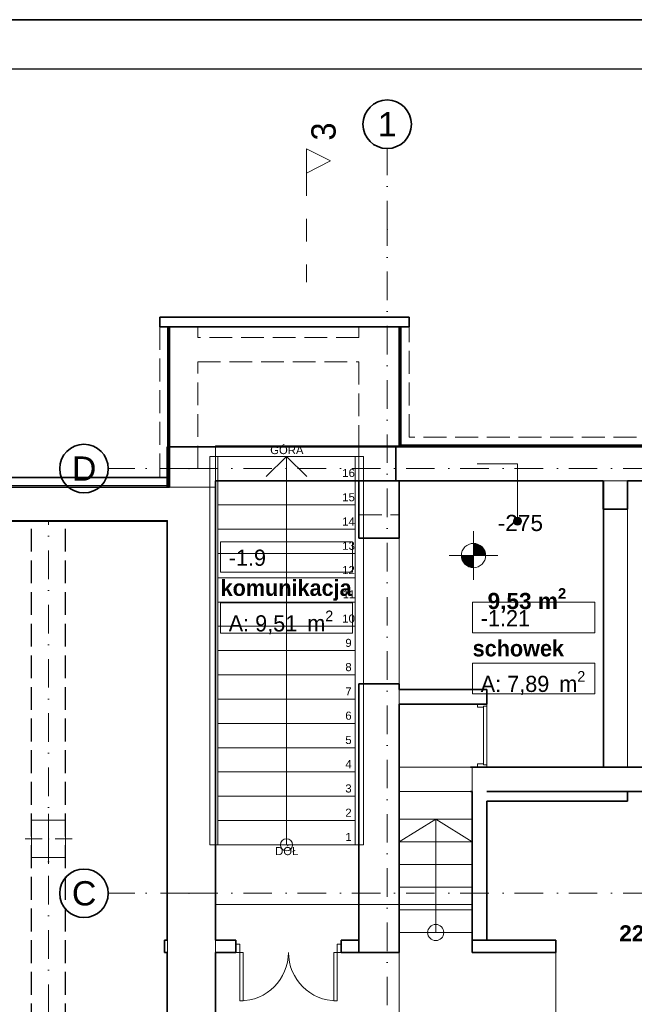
# Model space of a CAD drawing. Header units: millimetres. Extents: x -34676 to 172266, y 39940 to 476087.
# Tile 25 of 256: x 18479 to 26075, y 244918 to 257088. Entities that reach past the tile are written whole.
import ezdxf

# ---------------------------------------------------------------- set-up
doc = ezdxf.new("R2010")
doc.units = ezdxf.units.MM
doc.header["$MEASUREMENT"] = 0
for name, pattern in [('Krawędzie ukryte', [3.912222, 2.822222, -1.09]), ('Kropki i Kreski', [6.702778, 3.527778, -1.763889, 0, -1.411111]), ('Przerywana', [5.644444, 2.822222, -2.822222])]:
    doc.linetypes.add(name, pattern=pattern)
for name, color, linetype in [('#podkład', 252, 'Continuous'), ('- A - ocieplenie', 7, 'Continuous'), ('- strefy pomieszczeń', 7, 'Continuous'), ('_TABELA', 7, 'Continuous'), ('Drzwi Archicad', 7, 'Continuous'), ('Konstrukcja - Belki', 7, 'Continuous'), ('Konstrukcja - Schody', 7, 'Continuous'), ('Konstrukcja - Siatka mod', 7, 'Continuous'), ('Konstrukcja - Stropy', 7, 'Continuous'), ('Konstrukcja - Słupy', 7, 'Continuous'), ('Konstrukcja - Ściany działowe', 7, 'Continuous'), ('Konstrukcja - Ściany nośne wew..P', 7, 'Continuous'), ('Konstrukcja - Ściany zewnętrzne', 7, 'Continuous'), ('Wykończenie - Podłogi', 7, 'Continuous'), ('Wymiarowanie - Poziomy', 7, 'Continuous'), ('z JAN', 7, 'Continuous'), ('Znaczniki - Przekroje', 7, 'Continuous')]:
    doc.layers.add(name, color=color, linetype=linetype)
doc.styles.add('STYL_AUTOMATYCZNY_1', font='arial.ttf')
doc.styles.add('STYL_AUTOMATYCZNY_2', font='arial.ttf')
doc.styles.add('STYL_AUTOMATYCZNY_4', font='arial.ttf')
doc.styles.add('STYL_AUTOMATYCZNY_6', font='txt')
doc.styles.add('STYL_AUTOMATYCZNY_9', font='txt')

# ---------------------------------------------------------------- blocks, each defined once
blk = doc.blocks.new('SDFGHB')
at = {"linetype": 'Continuous', "lineweight": 13}
blk.add_hatch(color=252, dxfattribs=at).paths.add_polyline_path([(24189, 470890), (24193, 470871), (24204, 470854), (24220, 470844), (24239, 470840), (24258, 470844), (24274, 470854), (24285, 470871), (24289, 470890), (24285, 470909), (24274, 470925), (24258, 470936), (24239, 470940), (24220, 470936), (24204, 470925), (24193, 470909)])
at = {"layer": 'Wymiarowanie - Poziomy', "linetype": 'Continuous', "lineweight": 13}
for points in [[(23695, 470465), (23845, 470465), (23834, 470522), (23801, 470571), (23753, 470603), (23695, 470615)], [(23695, 470465), (23545, 470465), (23557, 470407), (23589, 470359), (23638, 470326), (23695, 470315)]]:
    blk.add_hatch(color=252, dxfattribs=at).paths.add_polyline_path(points)
at = {"layer": '- A - ocieplenie', "color": 252, "linetype": 'Continuous', "lineweight": 35, "ltscale": 100}
for p, q in [((19817, 473290), (19937, 473290)), ((19817, 473290), (19937, 473290)), ((22898, 473290), (22778, 473290)), ((22898, 473290), (22778, 473290)), ((19817, 471430), (19937, 471430)), ((19817, 471430), (19937, 471430)), ((19917, 471330), (19917, 471310)), ((19917, 471330), (19917, 471310))]:
    blk.add_line(p, q, dxfattribs=at)
at = {"layer": '- A - ocieplenie', "color": 252, "linetype": 'Continuous', "lineweight": 35, "ltscale": 100, "flags": 128}
for points in [[(19817, 473410), (19817, 473290)], [(22898, 473410), (19817, 473410)], [(22898, 473410), (22898, 473290)], [(19917, 473290), (19917, 471330)], [(19937, 473290), (22778, 473290)], [(19937, 471310), (19937, 473290)], [(22778, 473290), (22778, 471810)], [(22798, 471830), (22798, 473290)], [(22778, 471810), (26490, 471810)], [(26490, 471830), (22798, 471830)], [(19817, 471430), (13158, 471431)], [(19937, 471310), (19937, 471430)], [(13278, 471311), (19937, 471310)], [(19937, 471310), (19917, 471310)]]:
    blk.add_lwpolyline(points, dxfattribs=at)
at = {"layer": '- A - ocieplenie', "color": 252, "linetype": 'Krawędzie ukryte', "lineweight": 20, "ltscale": 100, "flags": 128}
for points in [[(19817, 473290), (19817, 471430)], [(19937, 471430), (19937, 473290)], [(22778, 473290), (22778, 471930)], [(22898, 471930), (22898, 473290)], [(22778, 471810), (22778, 471930)], [(26490, 471930), (22898, 471930)], [(22778, 471810), (26490, 471810)]]:
    blk.add_lwpolyline(points, dxfattribs=at)
at = {"layer": '- A - ocieplenie', "color": 252, "linetype": 'Continuous', "lineweight": 20, "ltscale": 100, "flags": 128}
for points in [[(19917, 471330), (13278, 471331)], [(13278, 471311), (19917, 471310)]]:
    blk.add_lwpolyline(points, dxfattribs=at)
at = {"layer": '- strefy pomieszczeń', "color": 252, "linetype": 'Continuous', "lineweight": 13, "ltscale": 100}
for p, q in [((20569, 470635), (22200, 470635)), ((20569, 470258), (20569, 470635)), ((22200, 470635), (22200, 470258)), ((22200, 470258), (20569, 470258)), ((20569, 469882), (22200, 469882)), ((20569, 469505), (20569, 469882)), ((22200, 469882), (22200, 469505)), ((23684, 469887), (25196, 469887)), ((23684, 469510), (23684, 469887)), ((25196, 469887), (25196, 469510)), ((22200, 469505), (20569, 469505)), ((25196, 469510), (23684, 469510)), ((23684, 469134), (25196, 469134)), ((23684, 468757), (23684, 469134)), ((25196, 469134), (25196, 468757)), ((25196, 468757), (23684, 468757))]:
    blk.add_line(p, q, dxfattribs=at)
at = {"color": 252, "linetype": 'Continuous', "lineweight": 18, "ltscale": 100}
for p, q in [((20534, 471690), (20434, 471690)), ((20434, 471690), (20434, 466890)), ((20534, 466890), (20534, 471690)), ((22234, 471690), (20534, 471690)), ((20534, 471690), (20534, 471390)), ((21134, 471440), (21384, 471690)), ((21384, 471390), (21384, 471690)), ((21384, 471690), (21634, 471440)), ((22334, 471690), (22234, 471690)), ((22234, 471690), (22234, 466890)), ((22234, 471390), (22234, 471690)), ((22334, 466890), (22334, 471690)), ((22234, 471390), (20534, 471390)), ((20534, 471390), (20534, 471090)), ((20534, 471390), (22234, 471390)), ((21384, 467190), (21384, 471390)), ((22234, 471090), (22234, 471390)), ((22234, 471090), (20534, 471090)), ((20534, 471090), (20534, 470790)), ((20534, 471090), (22234, 471090)), ((22234, 470790), (22234, 471090)), ((22234, 470790), (20534, 470790)), ((20534, 470790), (20534, 470490)), ((20534, 470790), (22234, 470790)), ((22234, 470490), (22234, 470790)), ((22234, 470490), (20534, 470490)), ((20534, 470490), (20534, 470190)), ((20534, 470490), (22234, 470490)), ((22234, 470190), (22234, 470490)), ((22234, 470190), (20534, 470190)), ((20534, 470190), (20534, 469890)), ((20534, 470190), (22234, 470190)), ((22234, 469890), (22234, 470190)), ((22234, 469890), (20534, 469890)), ((20534, 469890), (20534, 469590)), ((20534, 469890), (22234, 469890)), ((22234, 469590), (22234, 469890)), ((22234, 469590), (20534, 469590)), ((20534, 469590), (20534, 469290)), ((20534, 469590), (22234, 469590)), ((22234, 469290), (22234, 469590)), ((22234, 469290), (20534, 469290)), ((20534, 469290), (20534, 468990)), ((20534, 469290), (22234, 469290)), ((22234, 468990), (22234, 469290)), ((22234, 468990), (20534, 468990)), ((20534, 468990), (20534, 468690)), ((20534, 468990), (22234, 468990)), ((22234, 468690), (22234, 468990)), ((22234, 468690), (20534, 468690)), ((20534, 468690), (20534, 468390)), ((20534, 468690), (22234, 468690)), ((22234, 468390), (22234, 468690)), ((22234, 468390), (20534, 468390)), ((20534, 468390), (20534, 468090)), ((20534, 468390), (22234, 468390)), ((22234, 468090), (22234, 468390)), ((22234, 468090), (20534, 468090)), ((20534, 468090), (20534, 467790)), ((20534, 468090), (22234, 468090)), ((22234, 467790), (22234, 468090)), ((22234, 467790), (20534, 467790)), ((20534, 467790), (20534, 467490)), ((20534, 467790), (22234, 467790)), ((22234, 467490), (22234, 467790)), ((22234, 467490), (20534, 467490)), ((20534, 467490), (20534, 467190)), ((20534, 467490), (22234, 467490)), ((22234, 467190), (22234, 467490)), ((22234, 467190), (20534, 467190)), ((20534, 467190), (20534, 466890)), ((20534, 467190), (22234, 467190)), ((21384, 466890), (21384, 467190)), ((22234, 466890), (22234, 467190)), ((20434, 466890), (20534, 466890)), ((20534, 466890), (22234, 466890)), ((22234, 466890), (22334, 466890))]:
    blk.add_line(p, q, dxfattribs=at)
at = {"color": 252, "linetype": 'Continuous', "lineweight": 13, "ltscale": 100}
for p, q in [((24239, 471597), (23739, 471597)), ((24239, 470940), (24239, 471597))]:
    blk.add_line(p, q, dxfattribs=at)
blk.add_circle((24239, 470890), 50, dxfattribs=at)
at = {"color": 252, "linetype": 'Continuous', "lineweight": 18, "ltscale": 100}
for start, end in [(0, 180), (180, 0)]:
    blk.add_arc((21384, 466890), 75, start, end, dxfattribs=at)
at = {"layer": 'Drzwi Archicad', "color": 252, "linetype": 'Continuous', "lineweight": 35, "ltscale": 100}
for p, q in [((22278, 470679), (22778, 470679)), ((22278, 468879), (22778, 468879)), ((23743, 468629), (23678, 468629)), ((23858, 468629), (23743, 468629)), ((23858, 468629), (23743, 468629)), ((23743, 467849), (23678, 467849)), ((23858, 467849), (23743, 467849)), ((23858, 467849), (23743, 467849)), ((22778, 465560), (22218, 465560))]:
    blk.add_line(p, q, dxfattribs=at)
at = {"layer": 'Drzwi Archicad', "color": 252, "linetype": 'Continuous', "lineweight": 13, "ltscale": 100}
for p, q in [((23858, 468629), (23743, 468629)), ((23743, 468629), (23743, 468589)), ((23743, 468589), (23818, 468589)), ((23818, 468589), (23818, 468601)), ((23818, 468601), (23858, 468601)), ((23818, 467877), (23818, 468601)), ((23818, 468601), (23858, 468601)), ((23858, 468601), (23858, 468629)), ((23858, 467877), (23858, 468601)), ((23858, 468601), (23858, 467877)), ((23818, 467889), (23743, 467889)), ((23743, 467889), (23743, 467849)), ((23743, 467849), (23858, 467849)), ((23818, 467877), (23818, 467889)), ((23858, 467877), (23818, 467877)), ((23858, 467877), (23818, 467877)), ((23858, 467849), (23858, 467877)), ((20758, 465660), (20808, 465660)), ((20808, 465660), (20808, 465560)), ((22058, 465660), (22008, 465660)), ((22008, 465660), (22008, 465560)), ((20758, 465560), (20808, 465560)), ((20808, 465560), (20808, 464960)), ((20848, 465560), (20808, 465560)), ((20848, 464960), (20848, 465560)), ((21968, 464960), (21968, 465560)), ((21968, 465560), (22008, 465560)), ((22058, 465560), (22008, 465560)), ((22008, 465560), (22008, 464960)), ((20808, 464960), (20848, 464960)), ((22008, 464960), (21968, 464960))]:
    blk.add_line(p, q, dxfattribs=at)
for centre, start, end in [((20808, 465560), 270, 0), ((22008, 465560), 180, 270)]:
    blk.add_arc(centre, 600, start, end, dxfattribs=at)
at = {"layer": 'Konstrukcja - Belki', "color": 252, "linetype": 'Continuous', "lineweight": 13, "ltscale": 100}
for p, q in [((25298, 471038), (25298, 467849)), ((25298, 471038), (25598, 471038)), ((25598, 471038), (25298, 471038)), ((25598, 471038), (25598, 467849)), ((25598, 471038), (25598, 467849)), ((25298, 467849), (25598, 467849)), ((25598, 467849), (25298, 467849))]:
    blk.add_line(p, q, dxfattribs=at)
at = {"layer": 'Konstrukcja - Belki', "color": 252, "linetype": 'Krawędzie ukryte', "lineweight": 25, "ltscale": 100}
for p, q in [((18233, 458777), (18233, 470890)), ((18653, 470890), (18233, 470890)), ((18653, 458777), (18653, 470890))]:
    blk.add_line(p, q, dxfattribs=at)
at = {"layer": 'Konstrukcja - Belki', "color": 252, "linetype": 'Kropki i Kreski', "lineweight": 13, "ltscale": 100}
blk.add_line((18443, 458777), (18443, 470890), dxfattribs=at)
at = {"layer": 'Konstrukcja - Schody', "color": 252, "linetype": 'Continuous', "lineweight": 13, "ltscale": 100}
for p, q in [((22778, 465805), (22778, 467205)), ((23678, 467205), (22778, 467205)), ((23678, 467205), (22778, 467205)), ((23228, 467205), (22778, 466925)), ((23228, 465805), (23228, 467205)), ((23228, 467205), (23678, 466925)), ((23678, 465805), (23678, 467205)), ((23678, 466925), (22778, 466925)), ((23678, 466645), (22778, 466645)), ((23678, 466365), (22778, 466365)), ((23678, 466085), (22778, 466085)), ((23678, 465805), (22778, 465805)), ((23678, 465805), (22778, 465805))]:
    blk.add_line(p, q, dxfattribs=at)
blk.add_circle((23228, 465805), 100, dxfattribs=at)
at = {"layer": 'Konstrukcja - Siatka mod', "color": 252, "linetype": 'Kropki i Kreski', "lineweight": 13, "ltscale": 100}
for p, q in [((22628, 474496), (22628, 475496)), ((22628, 457532), (22628, 474496)), ((20180, 471540), (19180, 471540)), ((20180, 471540), (49625, 471540)), ((20180, 466290), (19180, 466290)), ((20180, 466290), (49625, 466290))]:
    blk.add_line(p, q, dxfattribs=at)
at = {"layer": 'Konstrukcja - Siatka mod', "color": 252, "linetype": 'Continuous', "lineweight": 35, "ltscale": 100}
for centre in [(22628, 475796), (18880, 471540), (18880, 466290)]:
    blk.add_circle(centre, 300, dxfattribs=at)
at = {"layer": 'Konstrukcja - Siatka mod', "color": 252, "linetype": 'Kropki i Kreski', "lineweight": 13, "ltscale": 100}
for p in [(22628, 474496), (22628, 474496), (20180, 471540), (20180, 471540), (20180, 466290), (20180, 466290)]:
    blk.add_point(p, dxfattribs=at)
at = {"layer": 'Konstrukcja - Stropy', "color": 252, "linetype": 'Continuous', "lineweight": 13, "ltscale": 100, "flags": 128}
for points in [[(40678, 471821), (20508, 471821), (20508, 466152), (22778, 466152), (22778, 463959), (31598, 463959), (31598, 466140), (40678, 466140)], [(22778, 458510), (34593, 458510), (34593, 463961), (37298, 463961), (37298, 458510), (49718, 458510), (49718, 471789), (40378, 471789), (40378, 466429), (30298, 466429), (30298, 467849), (22778, 467849)], [(25298, 471390), (22778, 471390), (22778, 467849), (25298, 467849)], [(20508, 471310), (13278, 471310), (13278, 458486), (20086, 458493), (20086, 458492), (21937, 458486), (21937, 463025), (20508, 463015)], [(20508, 471310), (13278, 471310), (13278, 458486), (20086, 458493), (20086, 458492), (21937, 458486), (21937, 463025), (20508, 463015)], [(20508, 463018), (21948, 463018), (21948, 463954), (24714, 463954), (24714, 465710), (23678, 465710), (23678, 466152), (20508, 466152)], [(20508, 463018), (21948, 463018), (21948, 463954), (24714, 463954), (24714, 465710), (23678, 465710), (23678, 466152), (20508, 466152)]]:
    blk.add_lwpolyline(points, close=True, dxfattribs=at)
at = {"layer": 'Konstrukcja - Słupy', "color": 252, "linetype": 'Continuous', "lineweight": 13, "ltscale": 100}
for p, q in [((18443, 467043), (18443, 467273)), ((18363, 466963), (18153, 466963)), ((18443, 466883), (18443, 466653)), ((18523, 466963), (18733, 466963))]:
    blk.add_line(p, q, dxfattribs=at)
at = {"layer": 'Konstrukcja - Słupy', "color": 252, "linetype": 'Continuous', "lineweight": 13, "ltscale": 100, "flags": 128}
blk.add_lwpolyline([(18233, 466733), (18653, 466733), (18653, 467193), (18233, 467193)], close=True, dxfattribs=at)
at = {"layer": 'Konstrukcja - Słupy', "color": 252, "linetype": 'Continuous', "lineweight": 13, "ltscale": 100}
blk.add_point((18443, 466963), dxfattribs=at)
at = {"layer": 'Konstrukcja - Ściany działowe', "color": 252, "linetype": 'Continuous', "lineweight": 35, "ltscale": 100}
for p, q in [((23743, 468629), (23678, 468629)), ((23858, 468629), (23743, 468629)), ((23743, 467849), (23678, 467849)), ((23858, 467849), (23743, 467849)), ((20758, 465560), (20758, 465710)), ((22058, 465560), (22058, 465710))]:
    blk.add_line(p, q, dxfattribs=at)
at = {"layer": 'Konstrukcja - Ściany działowe', "color": 252, "linetype": 'Continuous', "lineweight": 35, "ltscale": 100, "flags": 128}
for points in [[(23678, 468809), (22778, 468809)], [(23858, 468809), (23678, 468809)], [(23858, 468629), (23858, 468809)], [(22778, 468629), (23678, 468629)], [(23678, 467549), (23678, 465710)], [(23858, 465710), (23858, 467429)], [(19908, 465710), (19874, 465710)], [(19874, 465710), (19874, 465560)], [(20758, 465710), (20508, 465710)], [(22278, 465710), (22058, 465710)], [(22278, 465560), (22278, 465710)], [(23678, 465710), (23858, 465710)], [(24714, 465710), (23678, 465710)], [(23678, 465710), (23678, 465560)], [(24714, 465560), (24714, 465710)], [(19874, 465560), (19908, 465560)], [(20508, 465560), (20758, 465560)], [(22058, 465560), (22278, 465560)], [(23678, 465560), (24714, 465560)]]:
    blk.add_lwpolyline(points, dxfattribs=at)
at = {"layer": 'Konstrukcja - Ściany nośne wew..P', "color": 252, "linetype": 'Continuous', "lineweight": 35, "ltscale": 100}
for p, q in [((22278, 470679), (22778, 470679)), ((22278, 468879), (22778, 468879)), ((22278, 466452), (22278, 466152)), ((22778, 466152), (22778, 466452)), ((22778, 465560), (22218, 465560))]:
    blk.add_line(p, q, dxfattribs=at)
at = {"layer": 'Konstrukcja - Ściany nośne wew..P', "color": 252, "linetype": 'Continuous', "lineweight": 35, "ltscale": 100, "flags": 128}
for points in [[(19908, 471810), (19908, 471311)], [(20508, 466158), (20508, 471390)], [(22278, 471390), (22278, 470679)], [(22778, 470679), (22778, 471390)], [(25298, 471390), (25298, 471038)], [(25598, 471038), (25598, 471390)], [(25298, 471038), (25598, 471038)], [(19908, 470891), (19908, 466158)], [(22278, 468879), (22278, 465560)], [(22778, 468809), (22778, 468879)], [(22778, 465560), (22778, 468629)], [(23678, 467849), (23657, 467849)], [(25598, 467849), (23858, 467849)], [(30301, 467849), (25598, 467849)], [(23657, 467549), (23678, 467549)], [(23858, 467549), (25598, 467549)], [(25598, 467549), (23858, 467549)], [(25598, 467549), (27744, 467549)], [(25598, 467429), (25598, 467549)], [(23858, 467429), (25598, 467429)], [(19908, 466158), (19908, 465710)], [(20508, 465710), (20508, 466158)], [(19908, 465560), (19908, 465338)], [(20508, 465338), (20508, 465560)], [(19908, 465338), (19908, 461425)], [(20508, 461425), (20508, 465338)]]:
    blk.add_lwpolyline(points, dxfattribs=at)
at = {"layer": 'Konstrukcja - Ściany nośne wew..P', "color": 252, "linetype": 'Continuous', "lineweight": 20, "ltscale": 100, "flags": 128}
for points in [[(23678, 467849), (22778, 467849)], [(22778, 467849), (22778, 467549)], [(23678, 467549), (23678, 467849)], [(22778, 467549), (23678, 467549)]]:
    blk.add_lwpolyline(points, dxfattribs=at)
at = {"layer": 'Konstrukcja - Ściany zewnętrzne', "color": 252, "linetype": 'Continuous', "lineweight": 35, "ltscale": 100}
for p, q in [((22778, 471810), (22278, 471810)), ((22778, 471810), (22278, 471810)), ((22278, 471390), (22778, 471390)), ((22278, 471390), (22778, 471390))]:
    blk.add_line(p, q, dxfattribs=at)
at = {"layer": 'Konstrukcja - Ściany zewnętrzne', "color": 252, "linetype": 'Krawędzie ukryte', "lineweight": 20, "ltscale": 100}
blk.add_line((22278, 471810), (22278, 471390), dxfattribs=at)
at = {"layer": 'Konstrukcja - Ściany zewnętrzne', "color": 252, "linetype": 'Krawędzie ukryte', "lineweight": 20, "ltscale": 100, "flags": 128}
for points in [[(19937, 473290), (19937, 473160)], [(20287, 473290), (19937, 473290)], [(20287, 473160), (20287, 473290)], [(22778, 473290), (22278, 473290)], [(22278, 473290), (22278, 473160)], [(22778, 471810), (22778, 473290)], [(22278, 473160), (20287, 473160)], [(19937, 472860), (19937, 471540)], [(20287, 472860), (22278, 472860)], [(20287, 471540), (20287, 472860)], [(22278, 472860), (22278, 470970)], [(19937, 471540), (20287, 471540)], [(22778, 470970), (22778, 471390)], [(22278, 470970), (22778, 470970)]]:
    blk.add_lwpolyline(points, dxfattribs=at)
at = {"layer": 'Konstrukcja - Ściany zewnętrzne', "color": 252, "linetype": 'Continuous', "lineweight": 35, "ltscale": 100, "flags": 128}
for points in [[(19908, 471810), (20508, 471810)], [(22736, 471810), (20508, 471810)], [(22736, 471390), (22736, 471810)], [(26490, 471810), (22778, 471810)], [(20508, 471390), (22736, 471390)], [(22778, 471390), (25298, 471390)], [(25598, 471390), (26490, 471390)], [(19908, 471311), (13778, 471311)], [(13778, 470891), (19908, 470891)]]:
    blk.add_lwpolyline(points, dxfattribs=at)
at = {"layer": 'Wykończenie - Podłogi', "color": 252, "linetype": 'Continuous', "lineweight": 13, "ltscale": 100, "flags": 128}
blk.add_lwpolyline([(13773, 470896), (13773, 458902), (20462, 458909), (21973, 458904), (21973, 461513), (19913, 461518), (19913, 470896)], close=True, dxfattribs=at)
at = {"layer": 'Wymiarowanie - Poziomy', "color": 252, "linetype": 'Continuous', "lineweight": 13, "ltscale": 100}
for p, q in [((23695, 470165), (23695, 470765)), ((23395, 470465), (23995, 470465))]:
    blk.add_line(p, q, dxfattribs=at)
blk.add_circle((23695, 470465), 150, dxfattribs=at)
at = {"layer": 'z JAN', "color": 252, "linetype": 'Continuous', "lineweight": 13, "ltscale": 100, "flags": 128}
for points in [[(22778, 467205), (22778, 471390), (25304, 471390), (25304, 469933), (25304, 467849), (23678, 467849), (23678, 467205)], [(27762, 471390), (25304, 471390)]]:
    blk.add_lwpolyline(points, close=True, dxfattribs=at)
at = {"layer": 'Znaczniki - Przekroje', "color": 252, "linetype": 'Przerywana', "lineweight": 13, "ltscale": 100}
blk.add_line((21629, 475192), (21629, 473842), dxfattribs=at)
at = {"layer": 'Znaczniki - Przekroje', "color": 252, "linetype": 'Continuous', "lineweight": 13, "ltscale": 100, "flags": 128}
blk.add_lwpolyline([(21629, 475492), (21629, 475192), (21929, 475342)], close=True, dxfattribs=at)
at = {"layer": '- strefy pomieszczeń', "color": 252, "linetype": 'Continuous', "lineweight": 13, "char_height": 200, "attachment_point": 1}
for s, insert, style in [('\\A1;{\\pql;\\pt0,500;\\fGeneva CE|b0|i0|c0|p0;\\W1.000000;-1.9\\fGeneva CE|b0|i0|c0|p0;\\W1.000000;\\A1{\\H.66x;\\S^  ;}\\fGeneva CE|b0|i0|c0|p0;\\W1.000000;\\fGeneva CE|b0|i0|c0|p0;\\W1.000000;\\A1{\\H.66x;\\S^  ;}}', (20669, 470538), 'STYL_AUTOMATYCZNY_6'), ('\\A1;{\\pql;\\pt0,500;\\fGeneva CE|b1|i0|c0|p0;\\W1.000000;komunikacja\\fGeneva CE|b1|i0|c0|p0;\\W1.000000;\\A1{\\H.66x;\\S^  ;}\\fGeneva CE|b1|i0|c0|p0;\\W1.000000;\\fGeneva CE|b1|i0|c0|p0;\\W1.000000;\\A1{\\H.66x;\\S^  ;}}', (20569, 470166), 'STYL_AUTOMATYCZNY_9'), ('\\A1;{\\pql;\\pt0,500;\\fGeneva CE|b0|i0|c0|p0;\\W1.000000;-1.21\\fGeneva CE|b0|i0|c0|p0;\\W1.000000;\\A1{\\H.66x;\\S^  ;}\\fGeneva CE|b0|i0|c0|p0;\\W1.000000;\\fGeneva CE|b0|i0|c0|p0;\\W1.000000;\\A1{\\H.66x;\\S^  ;}}', (23784, 469790), 'STYL_AUTOMATYCZNY_6'), ('\\A1;{\\pql;\\pt0,500;\\fGeneva CE|b0|i0|c0|p0;\\W1.000000;A: 9,51\\fGeneva CE|b0|i0|c0|p0;\\W1.000000;\\A1{\\H.66x;\\S^  ;}\\fGeneva CE|b0|i0|c0|p0;\\W1.000000; m\\fGeneva CE|b0|i0|c0|p0;\\W1.000000;\\A1{\\H.66x;\\S2^  ;}}', (20669, 469785), 'STYL_AUTOMATYCZNY_6'), ('\\A1;{\\pql;\\pt0,500;\\fGeneva CE|b1|i0|c0|p0;\\W1.000000;schowek\\fGeneva CE|b1|i0|c0|p0;\\W1.000000;\\A1{\\H.66x;\\S^  ;}\\fGeneva CE|b1|i0|c0|p0;\\W1.000000;\\fGeneva CE|b1|i0|c0|p0;\\W1.000000;\\A1{\\H.66x;\\S^  ;}}', (23684, 469418), 'STYL_AUTOMATYCZNY_9'), ('\\A1;{\\pql;\\pt0,500;\\fGeneva CE|b0|i0|c0|p0;\\W1.000000;A: 7,89\\fGeneva CE|b0|i0|c0|p0;\\W1.000000;\\A1{\\H.66x;\\S^  ;}\\fGeneva CE|b0|i0|c0|p0;\\W1.000000; m\\fGeneva CE|b0|i0|c0|p0;\\W1.000000;\\A1{\\H.66x;\\S2^  ;}}', (23784, 469037), 'STYL_AUTOMATYCZNY_6')]:
    blk.add_mtext(s, dxfattribs=dict(at, insert=insert, style=style))
at = {"color": 252, "linetype": 'Continuous', "lineweight": 15, "char_height": 100, "attachment_point": 4, "style": 'STYL_AUTOMATYCZNY_1'}
for s, insert in [('\\A1;{\\pql;\\fArial|b0|i0|c238|p0;\\W1.000000;GÓRA}', (21182, 471768)), ('\\A1;{\\pql;\\fArial|b0|i0|c238|p0;\\W1.000000;16}', (22073, 471485)), ('\\A1;{\\pql;\\fArial|b0|i0|c238|p0;\\W1.000000;15}', (22073, 471185)), ('\\A1;{\\pql;\\fArial|b0|i0|c238|p0;\\W1.000000;14}', (22073, 470886)), ('\\A1;{\\pql;\\fArial|b0|i0|c238|p0;\\W1.000000;13}', (22073, 470585)), ('\\A1;{\\pql;\\fArial|b0|i0|c238|p0;\\W1.000000;12}', (22073, 470286)), ('\\A1;{\\pql;\\fArial|b0|i0|c238|p0;\\W1.000000;11}', (22078, 469986)), ('\\A1;{\\pql;\\fArial|b0|i0|c238|p0;\\W1.000000;10}', (22073, 469685)), ('\\A1;{\\pql;\\fArial|b0|i0|c238|p0;\\W1.000000;9}', (22111, 469385)), ('\\A1;{\\pql;\\fArial|b0|i0|c238|p0;\\W1.000000;8}', (22111, 469085)), ('\\A1;{\\pql;\\fArial|b0|i0|c238|p0;\\W1.000000;7}', (22111, 468786)), ('\\A1;{\\pql;\\fArial|b0|i0|c238|p0;\\W1.000000;6}', (22111, 468485)), ('\\A1;{\\pql;\\fArial|b0|i0|c238|p0;\\W1.000000;5}', (22111, 468185)), ('\\A1;{\\pql;\\fArial|b0|i0|c238|p0;\\W1.000000;4}', (22111, 467886)), ('\\A1;{\\pql;\\fArial|b0|i0|c238|p0;\\W1.000000;3}', (22111, 467585)), ('\\A1;{\\pql;\\fArial|b0|i0|c238|p0;\\W1.000000;2}', (22111, 467286)), ('\\A1;{\\pql;\\fArial|b0|i0|c238|p0;\\W1.000000;1}', (22111, 466986)), ('\\A1;{\\pql;\\fArial|b0|i0|c238|p0;\\W1.000000;DÓŁ}', (21243, 466811))]:
    blk.add_mtext(s, dxfattribs=dict(at, insert=insert))
at = {"layer": 'Konstrukcja - Siatka mod', "color": 252, "linetype": 'Continuous', "lineweight": 13, "char_height": 300, "attachment_point": 1, "style": 'STYL_AUTOMATYCZNY_1'}
for s, insert in [('\\A1;{\\pql;\\pt0;\\fArial|b0|i0|c238|p0;\\W1.000000;1}', (22513, 475946)), ('\\A1;{\\pql;\\pt0;\\fArial|b0|i0|c238|p0;\\W1.000000;D}', (18731, 471690)), ('\\A1;{\\pql;\\pt0;\\fArial|b0|i0|c238|p0;\\W1.000000;C}', (18731, 466440))]:
    blk.add_mtext(s, dxfattribs=dict(at, insert=insert))
at = {"layer": 'Wymiarowanie - Poziomy', "color": 252, "linetype": 'Continuous', "lineweight": 13, "insert": (23995, 470765), "char_height": 200, "width": 548.97, "attachment_point": 7, "style": 'STYL_AUTOMATYCZNY_4'}
blk.add_mtext('\\A1;{\\pql;\\fArial|b0|i0|c238|p0;\\W1.000000;-275}', dxfattribs=at)
at = {"layer": 'z JAN', "color": 252, "linetype": 'Continuous', "lineweight": 15, "char_height": 200, "attachment_point": 7, "style": 'STYL_AUTOMATYCZNY_2'}
for s, insert in [('\\A1;{\\pql;\\fArial|b1|i0|c238|p0;\\W1.000000;9,53 m\\fArial|b1|i0|c238|p0;\\W1.000000;\\A1{\\H.66x;\\S2^  ;}}', (23869, 469745)), ('\\A1;{\\pql;\\fArial|b1|i0|c238|p0;\\W1.000000;22,55 m\\fArial|b1|i0|c238|p0;\\W1.000000;\\A1{\\H.66x;\\S2^  ;}}', (25496, 465636))]:
    blk.add_mtext(s, dxfattribs=dict(at, insert=insert))
at = {"layer": 'Znaczniki - Przekroje', "color": 252, "linetype": 'Continuous', "lineweight": 13, "insert": (21995, 475818), "char_height": 300, "attachment_point": 9, "rotation": 90, "style": 'STYL_AUTOMATYCZNY_6'}
blk.add_mtext('\\A1;{\\pqr;\\pt0;\\fGeneva CE|b0|i0|c0|p0;\\W1.000000;3}', dxfattribs=at)

msp = doc.modelspace()

# ---------------------------------------------------------------- linework, layer by layer
at = {"layer": '_TABELA', "color": 7}
msp.add_lwpolyline([(10355, 257088), (52355, 257088), (10355, 257088), (10355, 227388), (52355, 227388), (52355, 257088)], dxfattribs=at)
msp.add_lwpolyline([(51755, 256478), (12855, 256478), (12855, 227998), (51755, 227998)], close=True, dxfattribs=at)

# ---------------------------------------------------------------- block references
at = {"layer": '#podkład'}
msp.add_blockref('SDFGHB', (393, -220000), dxfattribs=at)

doc.saveas('drawing.dxf')
